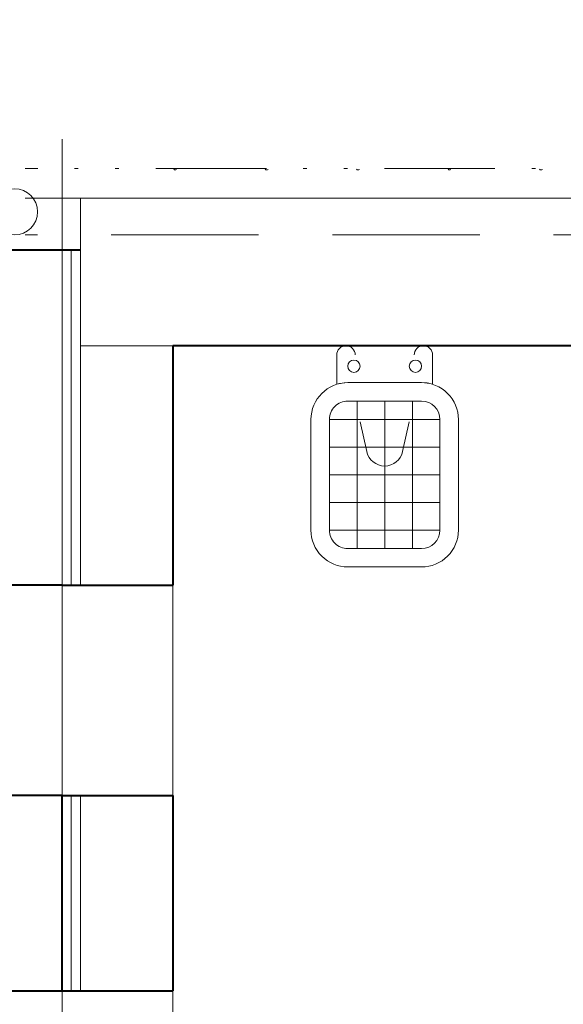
# Model space of a CAD drawing. Header units: metres. Extents: x -115250 to 1551995, y -140807 to 374743.
# Tile 83 of 205: x 109612 to 111086, y 77873 to 80543. Entities that reach past the tile are written whole.
import ezdxf

# ---------------------------------------------------------------- set-up
doc = ezdxf.new("R2010")
doc.units = ezdxf.units.M
doc.header["$LTSCALE"] = 100
doc.header["$PDMODE"] = 3
doc.header["$PDSIZE"] = 150
doc.linetypes.add('0103aDVOJČERCHOVANÁ', pattern=[6.2, 3, -1, 0.1, -1, 0.1, -1])
doc.linetypes.add('{ Wide Dash }', pattern=[12, 4, -2, 4, -2])
doc.layers.get('Defpoints').update_dxf_attribs({"lineweight": 9})
for name, color, linetype, lineweight in [('010-kota', 3, 'Continuous', 9), ('010-pomocna', 30, 'Continuous', 15), ('010-tenka', 10, 'Continuous', 15), ('910-dvere', 7, 'Continuous', 15), ('910-tenka', 4, 'Continuous', 15), ('910-tlusta', 6, 'Continuous', 40), ('910-zarizovak', 8, 'Continuous', 15)]:
    doc.layers.add(name, color=color, linetype=linetype, lineweight=lineweight)
doc.layers.add('910-srafa', color=8, linetype='Continuous', lineweight=9, transparency=0.5)
doc.styles.add('ISOCPEUR', font='isocpeur.ttf')
doc.dimstyles.new('TSUNAMI_100', dxfattribs={"dimscale": 100, "dimtxt": 2, "dimasz": 1.5, "dimexe": 1, "dimexo": 2, "dimgap": 0.4, "dimtad": 1, "dimdec": 0, "dimrnd": 5, "dimzin": 0, "dimtxsty": 'ISOCPEUR', "dimblk1": 'ARCHTICK', "dimblk2": 'ARCHTICK', "dimsah": 1, "dimcen": 0.09, "dimdle": 1, "dimclrd": 256, "dimclre": 256, "dimclrt": 256, "dimadec": 0, "dimazin": 0, "dimtfac": 1, "dimtdec": 0, "dimtix": 1, "dimtmove": 1, "dimatfit": 3, "dimfxlon": 1, "dimtfill": 1, "dimtolj": 1, "dimtzin": 0, "dimarcsym": 0})

# ---------------------------------------------------------------- blocks, each defined once
blk = doc.blocks.new('_ARCHTICK')
at = {"color": 0, "linetype": 'ByBlock', "const_width": 0.15}
blk.add_lwpolyline([(-0.5, -0.5), (0.5, 0.5)], dxfattribs=at)
blk = doc.blocks.new('*D678')
at = {"layer": '010-kota', "lineweight": -2, "transparency": 16777216}
for p, q in [((107129.6, 82022.3), (107129.6, 82372.3)), ((109726.7, 82022.3), (109726.7, 82372.3)), ((109826.7, 82272.3), (107029.6, 82272.3))]:
    blk.add_line(p, q, dxfattribs=at)
at = {"layer": 'Defpoints', "color": 0, "transparency": 16777216}
for p in [(107129.6, 82272.3), (107129.6, 79919.3), (109726.7, 79919.3)]:
    blk.add_point(p, dxfattribs=at)
at = {"layer": '010-kota', "lineweight": -2, "transparency": 16777216, "xscale": 150, "yscale": 150, "zscale": 150, "rotation": 180}
blk.add_blockref('_ARCHTICK', (107129.6, 82272.3), dxfattribs=at)
at = {"layer": '010-kota', "lineweight": -2, "transparency": 16777216, "xscale": 150, "yscale": 150, "zscale": 150}
blk.add_blockref('_ARCHTICK', (109726.7, 82272.3), dxfattribs=at)
at = {"layer": '010-kota', "transparency": 16777216, "insert": (108428.2, 82412.3), "char_height": 200, "attachment_point": 5, "style": 'ISOCPEUR', "bg_fill": 3, "box_fill_scale": 1.1, "bg_fill_color": 256, "bg_fill_true_color": 13158600, "bg_fill_transparency": 0}
blk.add_mtext('\\A1;2595', dxfattribs=at)
blk = doc.blocks.new('*D702')
at = {"layer": '010-kota', "lineweight": -2, "transparency": 16777216}
for p, q in [((94196.7, 82684.1), (94196.7, 83034.1)), ((109726.7, 82684.1), (109726.7, 83034.1)), ((109826.7, 82934.1), (94096.7, 82934.1))]:
    blk.add_line(p, q, dxfattribs=at)
at = {"layer": 'Defpoints', "color": 0, "transparency": 16777216}
for p in [(94196.7, 82934.1), (94196.7, 79919.3), (109726.7, 79919.3)]:
    blk.add_point(p, dxfattribs=at)
at = {"layer": '010-kota', "lineweight": -2, "transparency": 16777216, "xscale": 150, "yscale": 150, "zscale": 150, "rotation": 180}
blk.add_blockref('_ARCHTICK', (94196.7, 82934.1), dxfattribs=at)
at = {"layer": '010-kota', "lineweight": -2, "transparency": 16777216, "xscale": 150, "yscale": 150, "zscale": 150}
blk.add_blockref('_ARCHTICK', (109726.7, 82934.1), dxfattribs=at)
at = {"layer": '010-kota', "transparency": 16777216, "insert": (101961.7, 83074.1), "char_height": 200, "attachment_point": 5, "style": 'ISOCPEUR', "bg_fill": 3, "box_fill_scale": 1.1, "bg_fill_color": 256, "bg_fill_true_color": 13158600, "bg_fill_transparency": 0}
blk.add_mtext('\\A1;15530', dxfattribs=at)

msp = doc.modelspace()

# ---------------------------------------------------------------- linework, layer by layer
at = {"layer": '010-pomocna', "color": 0, "linetype": '{ Wide Dash }', "flags": 128}
for points in [[(116926.7, 73944.3), (116926.7, 74409.3, 0.414216), (111276.5, 80059.5), (109626.7, 80059.5)], [(116826.7, 73944.3), (116826.7, 74409.3, 0.414216), (111276.5, 79959.5), (109626.7, 79959.5)]]:
    msp.add_lwpolyline(points, format="xyb", dxfattribs=at)
at = {"layer": '010-tenka', "color": 0}
for centre in [(110033.4, 80142.2), (110281.4, 80142.2), (110529.4, 80142.2), (110777.4, 80142.2), (111025.4, 80142.2)]:
    msp.add_arc(centre, 6.29, 229.9139, 308.9328, dxfattribs=at)
at = {"layer": '910-dvere', "color": 0, "linetype": 'Continuous'}
for p, q in [((109776.7, 79919.3), (109776.7, 80059.5)), ((109726.7, 79919.3), (109776.7, 79919.3)), ((109751.7, 79009.3), (109751.7, 79919.3)), ((109776.7, 79009.3), (109776.7, 79919.3)), ((109726.7, 79009.3), (109726.7, 78439.3)), ((110026.7, 78439.3), (110026.7, 79009.3)), ((109751.7, 77909.3), (109751.7, 78439.3)), ((109776.7, 77909.3), (109776.7, 78439.3)), ((109726.7, 77909.3), (109726.7, 77329.3)), ((110026.7, 77329.3), (110026.7, 77909.3))]:
    msp.add_line(p, q, dxfattribs=at)
at = {"layer": '910-srafa', "color": 0, "linetype": 'Continuous'}
msp.add_line((110026.7, 79659), (109776.7, 79659), dxfattribs=at)
at = {"layer": '910-tenka', "color": 0, "linetype": 'Continuous'}
for q in [(109726.7, 80219.3), (109726.7, 79009.3)]:
    msp.add_line((109726.7, 79919.3), q, dxfattribs=at)
at = {"layer": '910-tenka'}
msp.add_line((111276.5, 80059.5), (109776.7, 80059.5), dxfattribs=at)
at = {"layer": '910-tenka', "color": 0, "linetype": '0103aDVOJČERCHOVANÁ', "flags": 128}
msp.add_lwpolyline([(117006.2, 74490.3, 0.410375), (111284.8, 80139.5), (109626.7, 80139.5)], format="xyb", dxfattribs=at)
at = {"layer": '910-tenka'}
msp.add_circle((109597.5, 80022), 62.5, dxfattribs=at)
at = {"layer": '910-tlusta'}
for p, q in [((107129.6, 79919.3), (109776.7, 79919.3)), ((110026.7, 79659), (110026.7, 79009.3)), ((111176.5, 79659), (110026.7, 79659)), ((109726.7, 79009.3), (109326.7, 79009.3)), ((109726.7, 79009.3), (110026.7, 79009.3)), ((109726.7, 78439.3), (109326.7, 78439.3)), ((109726.7, 78439.3), (110026.7, 78439.3)), ((109726.7, 77909.3), (109726.7, 78439.3)), ((110026.7, 78439.3), (110026.7, 77909.3)), ((109326.7, 77909.3), (109726.7, 77909.3)), ((109726.7, 77909.3), (110026.7, 77909.3))]:
    msp.add_line(p, q, dxfattribs=at)
at = {"layer": '910-zarizovak'}
for p, q in [((110496.6, 79659), (110706.6, 79659)), ((110706.6, 79659), (110496.6, 79659)), ((110496.6, 79659), (110496.6, 79659)), ((110496.6, 79659), (110706.6, 79659)), ((110706.6, 79659), (110706.6, 79659)), ((110471.6, 79634), (110471.6, 79634)), ((110471.6, 79634), (110471.6, 79554.4)), ((110471.6, 79554.4), (110471.6, 79634)), ((110471.6, 79554.4), (110471.6, 79634)), ((110731.6, 79634), (110731.6, 79554.4)), ((110731.6, 79554.4), (110731.6, 79634)), ((110731.6, 79634), (110731.6, 79634)), ((110731.6, 79634), (110731.6, 79554.4)), ((110471.6, 79554.4), (110471.6, 79554.4)), ((110701.6, 79559), (110501.6, 79559)), ((110701.6, 79559), (110501.6, 79559)), ((110701.6, 79559), (110501.6, 79559)), ((110701.6, 79559), (110501.6, 79559)), ((110701.6, 79559), (110501.6, 79559)), ((110701.6, 79559), (110701.6, 79559)), ((110701.6, 79559), (110701.6, 79559)), ((110701.6, 79559), (110701.6, 79559)), ((110701.6, 79559), (110701.6, 79559)), ((110701.6, 79509), (110501.6, 79509)), ((110526.6, 79109), (110526.6, 79509)), ((110601.6, 79109), (110601.6, 79509)), ((110676.6, 79109), (110676.6, 79509)), ((110401.6, 79459), (110401.6, 79459)), ((110401.6, 79459), (110401.6, 79159)), ((110401.6, 79459), (110401.6, 79459)), ((110401.6, 79459), (110401.6, 79159)), ((110401.6, 79459), (110401.6, 79459)), ((110401.6, 79459), (110401.6, 79159)), ((110751.6, 79459.1), (110451.6, 79459.1)), ((110451.6, 79459.1), (110451.6, 79159)), ((110552.9, 79372.1), (110535.4, 79452.7)), ((110650.3, 79372.1), (110667.8, 79452.7)), ((110751.6, 79159), (110751.6, 79459.1)), ((110801.6, 79159), (110801.6, 79459.1)), ((110801.6, 79159), (110801.6, 79459.1)), ((110801.6, 79159), (110801.6, 79459.1)), ((110751.6, 79384.1), (110451.6, 79384.1)), ((110751.6, 79309.1), (110451.6, 79309.1)), ((110751.6, 79234), (110451.6, 79234)), ((110751.6, 79159), (110451.6, 79159)), ((110801.6, 79159), (110801.6, 79159)), ((110801.6, 79159), (110801.6, 79159)), ((110801.6, 79159), (110801.6, 79159)), ((110501.6, 79109), (110701.6, 79109)), ((110501.6, 79059), (110701.6, 79059.1)), ((110501.6, 79059), (110701.6, 79059.1)), ((110501.6, 79059), (110701.6, 79059.1)), ((110501.6, 79059), (110501.6, 79059)), ((110501.6, 79059), (110501.6, 79059)), ((110501.6, 79059), (110501.6, 79059))]:
    msp.add_line(p, q, dxfattribs=at)
for centre in [(110518.3, 79603.5), (110684.9, 79603.5)]:
    msp.add_circle(centre, 16.7, dxfattribs=at)
for centre, radius, start, end in [((110496.6, 79634), 25, 90, 180), ((110496.6, 79634), 25, 90, 180), ((110496.6, 79634), 25, 0, 90), ((110706.6, 79634), 25, 90, 180), ((110706.6, 79634), 25, 0, 90), ((110706.6, 79634), 25, 0, 90), ((110501.6, 79459), 100, 90.0036, 180.0036), ((110501.6, 79459), 100, 90.0036, 180.0036), ((110501.6, 79459), 100, 90.0036, 180.0036), ((110501.6, 79459), 100, 90.0138, 107.4714), ((110501.6, 79459), 100, 90.0142, 107.471), ((110701.6, 79459.1), 100, 72.5286, 89.9862), ((110701.6, 79459.1), 100, 0.0036, 90.0178), ((110701.6, 79459), 100, 72.529, 89.9858), ((110701.6, 79459.1), 100, 0.0036, 90.0178), ((110701.6, 79459.1), 100, 0.0036, 90.0178), ((110501.6, 79459), 50, 90.0071, 180.0071), ((110701.6, 79459.1), 50, 359.9929, 89.9929), ((110601.6, 79382.7), 49.9, 192.2577, 347.7423), ((110501.6, 79159), 100, 179.9964, 269.9965), ((110501.6, 79159), 100, 179.9964, 269.9965), ((110501.6, 79159), 100, 179.9964, 269.9965), ((110501.6, 79159), 50, 179.9929, 269.9929), ((110701.6, 79159), 50, 270.0071, 0.0071), ((110701.6, 79159), 100, 269.9822, 359.9964), ((110701.6, 79159), 100, 269.9822, 359.9964), ((110701.6, 79159), 100, 269.9822, 359.9964)]:
    msp.add_arc(centre, radius, start, end, dxfattribs=at)

# ---------------------------------------------------------------- next in the draw order: dimensions: what is measured, and where the dimension line sits
at = {"layer": '010-kota'}
dim = msp.add_linear_dim(base=(107129.6, 82272.3), p1=(109726.7, 79919.3), p2=(107129.6, 79919.3), dimstyle='TSUNAMI_100', dxfattribs=at)
dim.commit()
dim.dimension.update_dxf_attribs({"geometry": '*D678', "text_midpoint": (108428.2, 82412.3)})

# ---------------------------------------------------------------- next in the draw order: dimensions: what is measured, and where the dimension line sits
dim = msp.add_linear_dim(base=(94196.7, 82934.1), p1=(109726.7, 79919.3), p2=(94196.7, 79919.3), dimstyle='TSUNAMI_100', dxfattribs=at)
dim.commit()
dim.dimension.update_dxf_attribs({"geometry": '*D702', "text_midpoint": (101961.7, 83074.1)})

doc.saveas('drawing.dxf')
